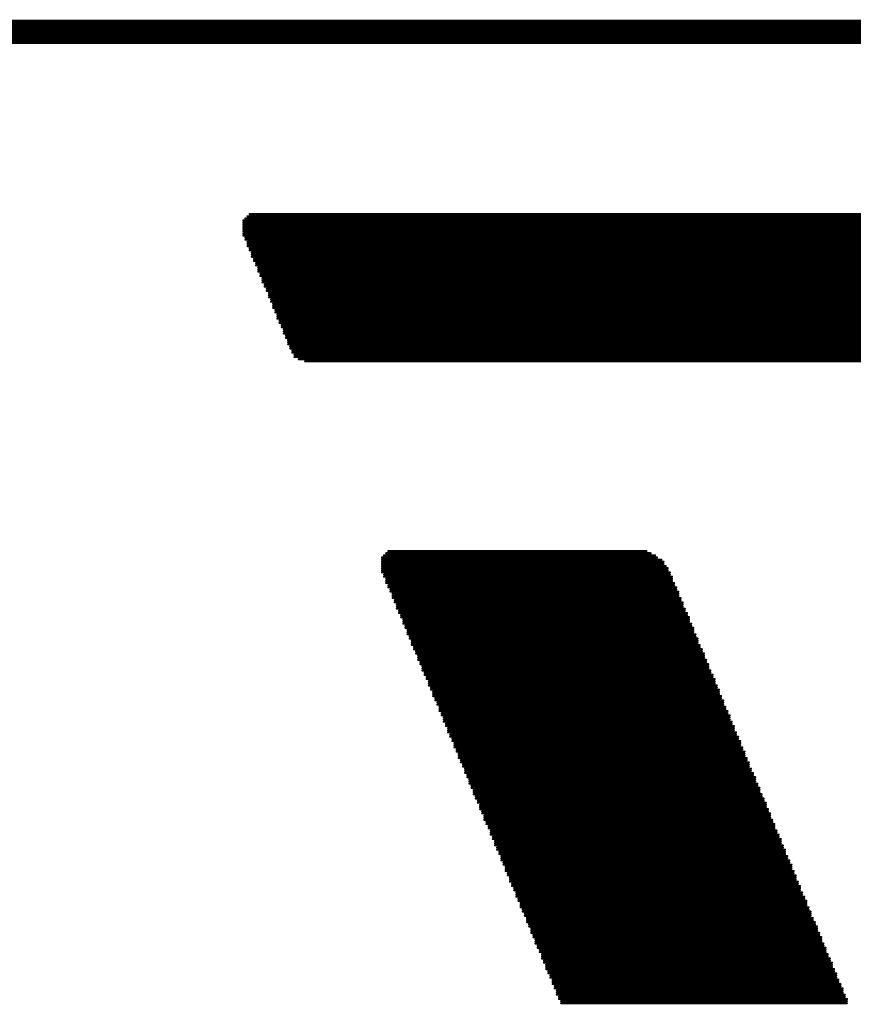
# Model space of a CAD drawing. Header units: millimetres. Extents: x 138 to 555, y 26 to 334.
# Tile 44 of 202: x 310.28 to 315.24, y 44 to 49.86. Entities that reach past the tile are written whole.
import ezdxf

# ---------------------------------------------------------------- set-up
doc = ezdxf.new("R2010")
doc.units = ezdxf.units.MM
doc.layers.add('Mechanical31', color=56, linetype='Continuous')
doc.layers.add('Mechanical32', color=56, linetype='Continuous')

# ---------------------------------------------------------------- blocks, each defined once
blk = doc.blocks.new('CARTOUCHE_STM_TOP_485')
at = {"layer": 'Mechanical31', "const_width": 0.12}
blk.add_lwpolyline([(0, 24), (121, 24)], dxfattribs=at)
blk = doc.blocks.new('CARTOUCHE_STM_BOTTOM_486')
at = {"layer": 'Mechanical32'}
for points, const_width in [([(0, 24), (121, 24)], 0.12), ([(107.6152, 22.8641), (116.3909, 22.8641)], 0.0127), ([(107.6279, 22.8768), (116.3401, 22.8768)], 0.0127), ([(107.6406, 22.8895), (116.2766, 22.8895)], 0.0127), ([(107.6533, 22.9022), (116.1877, 22.9022)], 0.0127), ([(107.6152, 22.8514), (116.4417, 22.8514)], 0.0127), ([(107.6152, 22.8387), (116.4798, 22.8387)], 0.0127), ([(107.6152, 22.826), (116.5179, 22.826)], 0.0127), ([(107.6152, 22.8133), (116.556, 22.8133)], 0.0127), ([(107.6152, 22.8006), (116.5814, 22.8006)], 0.0127), ([(107.6152, 22.7879), (116.6195, 22.7879)], 0.0127), ([(107.6152, 22.7752), (116.6449, 22.7752)], 0.0127), ([(107.6279, 22.7625), (116.6703, 22.7625)], 0.0127), ([(107.6279, 22.7498), (116.6957, 22.7498)], 0.0127), ([(107.6406, 22.7371), (116.7211, 22.7371)], 0.0127), ([(107.6406, 22.7244), (116.7465, 22.7244)], 0.0127), ([(107.6406, 22.7117), (116.7719, 22.7117)], 0.0127), ([(107.6533, 22.699), (116.7846, 22.699)], 0.0127), ([(107.6533, 22.6863), (116.81, 22.6863)], 0.0127), ([(107.666, 22.6736), (116.8354, 22.6736)], 0.0127), ([(107.666, 22.6609), (116.8481, 22.6609)], 0.0127), ([(107.666, 22.6482), (116.8735, 22.6482)], 0.0127), ([(107.6787, 22.6355), (116.8862, 22.6355)], 0.0127), ([(107.6787, 22.6228), (116.8989, 22.6228)], 0.0127), ([(107.6914, 22.6101), (116.9243, 22.6101)], 0.0127), ([(107.6914, 22.5974), (116.937, 22.5974)], 0.0127), ([(107.7041, 22.5847), (116.9497, 22.5847)], 0.0127), ([(107.7041, 22.572), (116.9751, 22.572)], 0.0127), ([(107.7041, 22.5593), (116.9878, 22.5593)], 0.0127), ([(107.7168, 22.5466), (117.0005, 22.5466)], 0.0127), ([(107.7168, 22.5339), (117.0132, 22.5339)], 0.0127), ([(107.7295, 22.5212), (117.0259, 22.5212)], 0.0127), ([(107.7295, 22.5085), (117.0386, 22.5085)], 0.0127), ([(107.7295, 22.4958), (117.064, 22.4958)], 0.0127), ([(107.7422, 22.4831), (117.0767, 22.4831)], 0.0127), ([(107.7422, 22.4704), (117.0894, 22.4704)], 0.0127), ([(107.7549, 22.4577), (117.1021, 22.4577)], 0.0127), ([(107.7549, 22.445), (117.1148, 22.445)], 0.0127), ([(107.7676, 22.4323), (117.1275, 22.4323)], 0.0127), ([(107.7676, 22.4196), (117.1275, 22.4196)], 0.0127), ([(107.7676, 22.4069), (117.1402, 22.4069)], 0.0127), ([(107.7803, 22.3942), (117.1529, 22.3942)], 0.0127), ([(107.7803, 22.3815), (117.1656, 22.3815)], 0.0127), ([(107.793, 22.3688), (117.1783, 22.3688)], 0.0127), ([(107.793, 22.3561), (117.191, 22.3561)], 0.0127), ([(107.793, 22.3434), (117.2037, 22.3434)], 0.0127), ([(107.8057, 22.3307), (117.2037, 22.3307)], 0.0127), ([(107.8057, 22.318), (117.2164, 22.318)], 0.0127), ([(107.8184, 22.3053), (117.2291, 22.3053)], 0.0127), ([(107.8184, 22.2926), (117.2418, 22.2926)], 0.0127), ([(107.8184, 22.2799), (117.2418, 22.2799)], 0.0127), ([(107.8311, 22.2672), (117.2545, 22.2672)], 0.0127), ([(107.8311, 22.2545), (117.2672, 22.2545)], 0.0127), ([(107.8438, 22.2418), (117.2799, 22.2418)], 0.0127), ([(107.8438, 22.2291), (117.2799, 22.2291)], 0.0127), ([(107.8565, 22.2164), (117.2926, 22.2164)], 0.0127), ([(107.8565, 22.2037), (117.3053, 22.2037)], 0.0127), ([(107.8565, 22.191), (117.3053, 22.191)], 0.0127), ([(107.8692, 22.1783), (117.318, 22.1783)], 0.0127), ([(107.8692, 22.1656), (117.318, 22.1656)], 0.0127), ([(107.8819, 22.1529), (117.3307, 22.1529)], 0.0127), ([(107.8819, 22.1402), (117.3434, 22.1402)], 0.0127), ([(107.8819, 22.1275), (117.3434, 22.1275)], 0.0127), ([(107.8946, 22.1148), (117.3561, 22.1148)], 0.0127), ([(107.8946, 22.1021), (117.3561, 22.1021)], 0.0127), ([(107.9073, 22.0894), (117.3688, 22.0894)], 0.0127), ([(107.9073, 22.0767), (117.3688, 22.0767)], 0.0127), ([(107.92, 22.064), (117.3815, 22.064)], 0.0127), ([(107.92, 22.0513), (117.3815, 22.0513)], 0.0127), ([(107.9454, 22.0386), (117.3942, 22.0386)], 0.0127), ([(107.9835, 22.0259), (117.3942, 22.0259)], 0.0127), ([(108.4534, 20.8702), (110.0663, 20.8702)], 0.0127), ([(108.4661, 20.8829), (110.0409, 20.8829)], 0.0127), ([(108.4788, 20.8956), (110.0155, 20.8956)], 0.0127), ([(108.4407, 20.8575), (110.079, 20.8575)], 0.0127), ([(108.4407, 20.8448), (110.1044, 20.8448)], 0.0127), ([(108.4407, 20.8321), (110.1171, 20.8321)], 0.0127), ([(108.4407, 20.8194), (110.1171, 20.8194)], 0.0127), ([(108.4407, 20.8067), (110.1298, 20.8067)], 0.0127), ([(108.4407, 20.794), (110.1425, 20.794)], 0.0127), ([(108.4407, 20.7813), (110.1425, 20.7813)], 0.0127), ([(108.4407, 20.7686), (110.1552, 20.7686)], 0.0127), ([(108.4534, 20.7559), (110.1552, 20.7559)], 0.0127), ([(108.4534, 20.7432), (110.1679, 20.7432)], 0.0127), ([(108.4661, 20.7305), (110.1679, 20.7305)], 0.0127), ([(108.4661, 20.7178), (110.1679, 20.7178)], 0.0127), ([(108.4661, 20.7051), (110.1806, 20.7051)], 0.0127), ([(108.4788, 20.6924), (110.1806, 20.6924)], 0.0127), ([(108.4788, 20.6797), (110.1933, 20.6797)], 0.0127), ([(108.4915, 20.667), (110.1933, 20.667)], 0.0127), ([(108.4915, 20.6543), (110.206, 20.6543)], 0.0127), ([(108.5042, 20.6416), (110.206, 20.6416)], 0.0127), ([(108.5042, 20.6289), (110.206, 20.6289)], 0.0127), ([(108.5042, 20.6162), (110.2187, 20.6162)], 0.0127), ([(108.5169, 20.6035), (110.2187, 20.6035)], 0.0127), ([(108.5169, 20.5908), (110.2314, 20.5908)], 0.0127), ([(108.5296, 20.5781), (110.2314, 20.5781)], 0.0127), ([(108.5296, 20.5654), (110.2314, 20.5654)], 0.0127), ([(108.5296, 20.5527), (110.2441, 20.5527)], 0.0127), ([(108.5423, 20.54), (110.2441, 20.54)], 0.0127), ([(108.5423, 20.5273), (110.2568, 20.5273)], 0.0127), ([(108.555, 20.5146), (110.2568, 20.5146)], 0.0127), ([(108.555, 20.5019), (110.2695, 20.5019)], 0.0127), ([(108.5677, 20.4892), (110.2695, 20.4892)], 0.0127), ([(108.5677, 20.4765), (110.2695, 20.4765)], 0.0127), ([(108.5677, 20.4638), (110.2822, 20.4638)], 0.0127), ([(108.5804, 20.4511), (110.2822, 20.4511)], 0.0127), ([(108.5804, 20.4384), (110.2949, 20.4384)], 0.0127), ([(108.5931, 20.4257), (110.2949, 20.4257)], 0.0127), ([(108.5931, 20.413), (110.2949, 20.413)], 0.0127), ([(108.5931, 20.4003), (110.3076, 20.4003)], 0.0127), ([(108.6058, 20.3876), (110.3076, 20.3876)], 0.0127), ([(108.6058, 20.3749), (110.3203, 20.3749)], 0.0127), ([(108.6185, 20.3622), (110.3203, 20.3622)], 0.0127), ([(108.6185, 20.3495), (110.3203, 20.3495)], 0.0127), ([(108.6185, 20.3368), (110.333, 20.3368)], 0.0127), ([(108.6312, 20.3241), (110.333, 20.3241)], 0.0127), ([(108.6312, 20.3114), (110.3457, 20.3114)], 0.0127), ([(108.6439, 20.2987), (110.3457, 20.2987)], 0.0127), ([(108.6439, 20.286), (110.3584, 20.286)], 0.0127), ([(108.6566, 20.2733), (110.3584, 20.2733)], 0.0127), ([(108.6566, 20.2606), (110.3584, 20.2606)], 0.0127), ([(108.6566, 20.2479), (110.3711, 20.2479)], 0.0127), ([(108.6693, 20.2352), (110.3711, 20.2352)], 0.0127), ([(108.6693, 20.2225), (110.3838, 20.2225)], 0.0127), ([(108.682, 20.2098), (110.3838, 20.2098)], 0.0127), ([(108.682, 20.1971), (110.3838, 20.1971)], 0.0127), ([(108.682, 20.1844), (110.3965, 20.1844)], 0.0127), ([(108.6947, 20.1717), (110.3965, 20.1717)], 0.0127), ([(108.6947, 20.159), (110.4092, 20.159)], 0.0127), ([(108.7074, 20.1463), (110.4092, 20.1463)], 0.0127), ([(108.7074, 20.1336), (110.4219, 20.1336)], 0.0127), ([(108.7201, 20.1209), (110.4219, 20.1209)], 0.0127), ([(108.7201, 20.1082), (110.4219, 20.1082)], 0.0127), ([(108.7201, 20.0955), (110.4346, 20.0955)], 0.0127), ([(108.7328, 20.0828), (110.4346, 20.0828)], 0.0127), ([(108.7328, 20.0701), (110.4473, 20.0701)], 0.0127), ([(108.7455, 20.0574), (110.4473, 20.0574)], 0.0127), ([(108.7455, 20.0447), (110.4473, 20.0447)], 0.0127), ([(108.7455, 20.032), (110.46, 20.032)], 0.0127), ([(108.7582, 20.0193), (110.46, 20.0193)], 0.0127), ([(108.7582, 20.0066), (110.4727, 20.0066)], 0.0127), ([(108.7709, 19.9939), (110.4727, 19.9939)], 0.0127), ([(108.7709, 19.9812), (110.4727, 19.9812)], 0.0127), ([(108.7836, 19.9685), (110.4854, 19.9685)], 0.0127), ([(108.7836, 19.9558), (110.4854, 19.9558)], 0.0127), ([(108.7836, 19.9431), (110.4981, 19.9431)], 0.0127), ([(108.7963, 19.9304), (110.4981, 19.9304)], 0.0127), ([(108.7963, 19.9177), (110.5108, 19.9177)], 0.0127), ([(108.809, 19.905), (110.5108, 19.905)], 0.0127), ([(108.809, 19.8923), (110.5108, 19.8923)], 0.0127), ([(108.809, 19.8796), (110.5235, 19.8796)], 0.0127), ([(108.8217, 19.8669), (110.5235, 19.8669)], 0.0127), ([(108.8217, 19.8542), (110.5362, 19.8542)], 0.0127), ([(108.8344, 19.8415), (110.5362, 19.8415)], 0.0127), ([(108.8344, 19.8288), (110.5362, 19.8288)], 0.0127), ([(108.8344, 19.8161), (110.5489, 19.8161)], 0.0127), ([(108.8471, 19.8034), (110.5489, 19.8034)], 0.0127), ([(108.8471, 19.7907), (110.5616, 19.7907)], 0.0127), ([(108.8598, 19.778), (110.5616, 19.778)], 0.0127), ([(108.8598, 19.7653), (110.5743, 19.7653)], 0.0127), ([(108.8725, 19.7526), (110.5743, 19.7526)], 0.0127), ([(108.8725, 19.7399), (110.5743, 19.7399)], 0.0127), ([(108.8725, 19.7272), (110.587, 19.7272)], 0.0127), ([(108.8852, 19.7145), (110.587, 19.7145)], 0.0127), ([(108.8852, 19.7018), (110.5997, 19.7018)], 0.0127), ([(108.8979, 19.6891), (110.5997, 19.6891)], 0.0127), ([(108.8979, 19.6764), (110.5997, 19.6764)], 0.0127), ([(108.8979, 19.6637), (110.6124, 19.6637)], 0.0127), ([(108.9106, 19.651), (110.6124, 19.651)], 0.0127), ([(108.9106, 19.6383), (110.6251, 19.6383)], 0.0127), ([(108.9233, 19.6256), (110.6251, 19.6256)], 0.0127), ([(108.9233, 19.6129), (110.6251, 19.6129)], 0.0127), ([(108.936, 19.6002), (110.6378, 19.6002)], 0.0127), ([(108.936, 19.5875), (110.6378, 19.5875)], 0.0127), ([(108.936, 19.5748), (110.6505, 19.5748)], 0.0127), ([(108.9487, 19.5621), (110.6505, 19.5621)], 0.0127), ([(108.9487, 19.5494), (110.6632, 19.5494)], 0.0127), ([(108.9614, 19.5367), (110.6632, 19.5367)], 0.0127), ([(108.9614, 19.524), (110.6632, 19.524)], 0.0127), ([(108.9614, 19.5113), (110.6759, 19.5113)], 0.0127), ([(108.9741, 19.4986), (110.6759, 19.4986)], 0.0127), ([(108.9741, 19.4859), (110.6886, 19.4859)], 0.0127), ([(108.9868, 19.4732), (110.6886, 19.4732)], 0.0127), ([(108.9868, 19.4605), (110.6886, 19.4605)], 0.0127), ([(108.9868, 19.4478), (110.7013, 19.4478)], 0.0127), ([(108.9995, 19.4351), (110.7013, 19.4351)], 0.0127), ([(108.9995, 19.4224), (110.714, 19.4224)], 0.0127), ([(109.0122, 19.4097), (110.714, 19.4097)], 0.0127), ([(109.0122, 19.397), (110.7267, 19.397)], 0.0127), ([(109.0249, 19.3843), (110.7267, 19.3843)], 0.0127), ([(109.0249, 19.3716), (110.7267, 19.3716)], 0.0127), ([(109.0249, 19.3589), (110.7394, 19.3589)], 0.0127), ([(109.0376, 19.3462), (110.7394, 19.3462)], 0.0127), ([(109.0376, 19.3335), (110.7521, 19.3335)], 0.0127), ([(109.0503, 19.3208), (110.7521, 19.3208)], 0.0127), ([(109.0503, 19.3081), (110.7521, 19.3081)], 0.0127), ([(109.0503, 19.2954), (110.7648, 19.2954)], 0.0127), ([(109.063, 19.2827), (110.7648, 19.2827)], 0.0127), ([(109.063, 19.27), (110.7775, 19.27)], 0.0127), ([(109.0757, 19.2573), (110.7775, 19.2573)], 0.0127), ([(109.0757, 19.2446), (110.7775, 19.2446)], 0.0127), ([(109.0884, 19.2319), (110.7902, 19.2319)], 0.0127), ([(109.0884, 19.2192), (110.7902, 19.2192)], 0.0127), ([(109.0884, 19.2065), (110.8029, 19.2065)], 0.0127), ([(109.1011, 19.1938), (110.8029, 19.1938)], 0.0127), ([(109.1011, 19.1811), (110.8156, 19.1811)], 0.0127), ([(109.1138, 19.1684), (110.8156, 19.1684)], 0.0127), ([(109.1138, 19.1557), (110.8156, 19.1557)], 0.0127), ([(109.1138, 19.143), (110.8283, 19.143)], 0.0127), ([(109.1265, 19.1303), (110.8283, 19.1303)], 0.0127), ([(109.1265, 19.1176), (110.841, 19.1176)], 0.0127), ([(109.1392, 19.1049), (110.841, 19.1049)], 0.0127), ([(109.1392, 19.0922), (110.841, 19.0922)], 0.0127), ([(109.1519, 19.0795), (110.8537, 19.0795)], 0.0127), ([(109.1519, 19.0668), (110.8537, 19.0668)], 0.0127), ([(109.1519, 19.0541), (110.8664, 19.0541)], 0.0127), ([(109.1646, 19.0414), (110.8664, 19.0414)], 0.0127), ([(109.1646, 19.0287), (110.8791, 19.0287)], 0.0127), ([(109.1773, 19.016), (110.8791, 19.016)], 0.0127), ([(109.1773, 19.0033), (110.8791, 19.0033)], 0.0127), ([(109.1773, 18.9906), (110.8918, 18.9906)], 0.0127), ([(109.19, 18.9779), (110.8918, 18.9779)], 0.0127), ([(109.19, 18.9652), (110.9045, 18.9652)], 0.0127), ([(109.2027, 18.9525), (110.9045, 18.9525)], 0.0127), ([(109.2027, 18.9398), (110.9045, 18.9398)], 0.0127), ([(109.2027, 18.9271), (110.9172, 18.9271)], 0.0127), ([(109.2154, 18.9144), (110.9172, 18.9144)], 0.0127), ([(109.2154, 18.9017), (110.9299, 18.9017)], 0.0127), ([(109.2281, 18.889), (110.9299, 18.889)], 0.0127), ([(109.2281, 18.8763), (110.9299, 18.8763)], 0.0127), ([(109.2408, 18.8636), (110.9426, 18.8636)], 0.0127), ([(109.2408, 18.8509), (110.9426, 18.8509)], 0.0127), ([(109.2408, 18.8382), (110.9553, 18.8382)], 0.0127), ([(109.2535, 18.8255), (110.9553, 18.8255)], 0.0127), ([(109.2535, 18.8128), (110.968, 18.8128)], 0.0127), ([(109.2662, 18.8001), (110.968, 18.8001)], 0.0127), ([(109.2662, 18.7874), (110.968, 18.7874)], 0.0127), ([(109.2662, 18.7747), (110.9807, 18.7747)], 0.0127), ([(109.2789, 18.762), (110.9807, 18.762)], 0.0127), ([(109.2789, 18.7493), (110.9934, 18.7493)], 0.0127), ([(109.2916, 18.7366), (110.9934, 18.7366)], 0.0127), ([(109.2916, 18.7239), (110.9934, 18.7239)], 0.0127), ([(109.3043, 18.7112), (111.0061, 18.7112)], 0.0127), ([(109.3043, 18.6985), (111.0061, 18.6985)], 0.0127), ([(109.3043, 18.6858), (111.0188, 18.6858)], 0.0127), ([(109.317, 18.6731), (111.0188, 18.6731)], 0.0127), ([(109.317, 18.6604), (111.0315, 18.6604)], 0.0127), ([(109.3297, 18.6477), (111.0315, 18.6477)], 0.0127), ([(109.3297, 18.635), (111.0315, 18.635)], 0.0127), ([(109.3297, 18.6223), (111.0442, 18.6223)], 0.0127), ([(109.3424, 18.6096), (111.0442, 18.6096)], 0.0127), ([(109.3424, 18.5969), (111.0569, 18.5969)], 0.0127), ([(109.3551, 18.5842), (111.0569, 18.5842)], 0.0127), ([(109.3551, 18.5715), (111.0569, 18.5715)], 0.0127), ([(109.3551, 18.5588), (111.0696, 18.5588)], 0.0127), ([(109.3678, 18.5461), (111.0696, 18.5461)], 0.0127), ([(109.3678, 18.5334), (111.0823, 18.5334)], 0.0127), ([(109.3805, 18.5207), (111.0823, 18.5207)], 0.0127), ([(109.3805, 18.508), (111.0823, 18.508)], 0.0127), ([(109.3932, 18.4953), (111.095, 18.4953)], 0.0127), ([(109.3932, 18.4826), (111.095, 18.4826)], 0.0127), ([(109.3932, 18.4699), (111.1077, 18.4699)], 0.0127), ([(109.4059, 18.4572), (111.1077, 18.4572)], 0.0127), ([(109.4059, 18.4445), (111.1204, 18.4445)], 0.0127), ([(109.4186, 18.4318), (111.1204, 18.4318)], 0.0127), ([(109.4186, 18.4191), (111.1204, 18.4191)], 0.0127), ([(109.4186, 18.4064), (111.1331, 18.4064)], 0.0127), ([(109.4313, 18.3937), (111.1331, 18.3937)], 0.0127), ([(109.4313, 18.381), (111.1458, 18.381)], 0.0127), ([(109.444, 18.3683), (111.1458, 18.3683)], 0.0127), ([(109.444, 18.3556), (111.1458, 18.3556)], 0.0127), ([(109.4567, 18.3429), (111.1585, 18.3429)], 0.0127), ([(109.4567, 18.3302), (111.1585, 18.3302)], 0.0127), ([(109.4567, 18.3175), (111.1712, 18.3175)], 0.0127), ([(109.4694, 18.3048), (111.1712, 18.3048)], 0.0127), ([(109.4694, 18.2921), (111.1839, 18.2921)], 0.0127), ([(109.4821, 18.2794), (111.1839, 18.2794)], 0.0127), ([(109.4821, 18.2667), (111.1839, 18.2667)], 0.0127), ([(109.4821, 18.254), (111.1966, 18.254)], 0.0127), ([(109.4948, 18.2413), (111.1966, 18.2413)], 0.0127), ([(109.4948, 18.2286), (111.2093, 18.2286)], 0.0127), ([(109.5075, 18.2159), (111.2093, 18.2159)], 0.0127), ([(109.5075, 18.2032), (111.2093, 18.2032)], 0.0127)]:
    blk.add_lwpolyline(points, dxfattribs=dict(at, const_width=const_width))
at = {"layer": 'Mechanical32', "const_width": 0.00635}
for points in [[(107.612, 22.8641, 1), (107.6184, 22.8641, 1)], [(107.6247, 22.8768, 1), (107.6311, 22.8768, 1)], [(107.6374, 22.8895, 1), (107.6438, 22.8895, 1)], [(107.6501, 22.9022, 1), (107.6565, 22.9022, 1)], [(107.612, 22.8514, 1), (107.6184, 22.8514, 1)], [(107.612, 22.8387, 1), (107.6184, 22.8387, 1)], [(107.612, 22.826, 1), (107.6184, 22.826, 1)], [(107.612, 22.8133, 1), (107.6184, 22.8133, 1)], [(107.612, 22.8006, 1), (107.6184, 22.8006, 1)], [(107.612, 22.7879, 1), (107.6184, 22.7879, 1)], [(107.612, 22.7752, 1), (107.6184, 22.7752, 1)], [(107.6247, 22.7625, 1), (107.6311, 22.7625, 1)], [(107.6247, 22.7498, 1), (107.6311, 22.7498, 1)], [(107.6374, 22.7371, 1), (107.6438, 22.7371, 1)], [(107.6374, 22.7244, 1), (107.6438, 22.7244, 1)], [(107.6374, 22.7117, 1), (107.6438, 22.7117, 1)], [(107.6501, 22.699, 1), (107.6565, 22.699, 1)], [(107.6501, 22.6863, 1), (107.6565, 22.6863, 1)], [(107.6628, 22.6736, 1), (107.6692, 22.6736, 1)], [(107.6628, 22.6609, 1), (107.6692, 22.6609, 1)], [(107.6628, 22.6482, 1), (107.6692, 22.6482, 1)], [(107.6755, 22.6355, 1), (107.6819, 22.6355, 1)], [(107.6755, 22.6228, 1), (107.6819, 22.6228, 1)], [(107.6882, 22.6101, 1), (107.6946, 22.6101, 1)], [(107.6882, 22.5974, 1), (107.6946, 22.5974, 1)], [(107.7009, 22.5847, 1), (107.7073, 22.5847, 1)], [(107.7009, 22.572, 1), (107.7073, 22.572, 1)], [(107.7009, 22.5593, 1), (107.7073, 22.5593, 1)], [(107.7136, 22.5466, 1), (107.72, 22.5466, 1)], [(107.7136, 22.5339, 1), (107.72, 22.5339, 1)], [(107.7263, 22.5212, 1), (107.7327, 22.5212, 1)], [(107.7263, 22.5085, 1), (107.7327, 22.5085, 1)], [(107.7263, 22.4958, 1), (107.7327, 22.4958, 1)], [(107.739, 22.4831, 1), (107.7454, 22.4831, 1)], [(107.739, 22.4704, 1), (107.7454, 22.4704, 1)], [(107.7517, 22.4577, 1), (107.7581, 22.4577, 1)], [(107.7517, 22.445, 1), (107.7581, 22.445, 1)], [(107.7644, 22.4323, 1), (107.7708, 22.4323, 1)], [(107.7644, 22.4196, 1), (107.7708, 22.4196, 1)], [(107.7644, 22.4069, 1), (107.7708, 22.4069, 1)], [(107.7771, 22.3942, 1), (107.7835, 22.3942, 1)], [(107.7771, 22.3815, 1), (107.7835, 22.3815, 1)], [(107.7898, 22.3688, 1), (107.7962, 22.3688, 1)], [(107.7898, 22.3561, 1), (107.7962, 22.3561, 1)], [(107.7898, 22.3434, 1), (107.7962, 22.3434, 1)], [(107.8025, 22.3307, 1), (107.8089, 22.3307, 1)], [(107.8025, 22.318, 1), (107.8089, 22.318, 1)], [(107.8152, 22.3053, 1), (107.8216, 22.3053, 1)], [(107.8152, 22.2926, 1), (107.8216, 22.2926, 1)], [(107.8152, 22.2799, 1), (107.8216, 22.2799, 1)], [(107.8279, 22.2672, 1), (107.8343, 22.2672, 1)], [(107.8279, 22.2545, 1), (107.8343, 22.2545, 1)], [(107.8406, 22.2418, 1), (107.847, 22.2418, 1)], [(107.8406, 22.2291, 1), (107.847, 22.2291, 1)], [(107.8533, 22.2164, 1), (107.8597, 22.2164, 1)], [(107.8533, 22.2037, 1), (107.8597, 22.2037, 1)], [(107.8533, 22.191, 1), (107.8597, 22.191, 1)], [(107.866, 22.1783, 1), (107.8724, 22.1783, 1)], [(107.866, 22.1656, 1), (107.8724, 22.1656, 1)], [(107.8787, 22.1529, 1), (107.8851, 22.1529, 1)], [(107.8787, 22.1402, 1), (107.8851, 22.1402, 1)], [(107.8787, 22.1275, 1), (107.8851, 22.1275, 1)], [(107.8914, 22.1148, 1), (107.8978, 22.1148, 1)], [(107.8914, 22.1021, 1), (107.8978, 22.1021, 1)], [(107.9041, 22.0894, 1), (107.9105, 22.0894, 1)], [(107.9041, 22.0767, 1), (107.9105, 22.0767, 1)], [(107.9168, 22.064, 1), (107.9232, 22.064, 1)], [(107.9168, 22.0513, 1), (107.9232, 22.0513, 1)], [(107.9422, 22.0386, 1), (107.9486, 22.0386, 1)], [(107.9803, 22.0259, 1), (107.9867, 22.0259, 1)], [(108.4502, 20.8702, 1), (108.4566, 20.8702, 1)], [(108.4629, 20.8829, 1), (108.4693, 20.8829, 1)], [(108.4756, 20.8956, 1), (108.482, 20.8956, 1)], [(110.0123, 20.8956, 1), (110.0187, 20.8956, 1)], [(110.0377, 20.8829, 1), (110.0441, 20.8829, 1)], [(110.0631, 20.8702, 1), (110.0695, 20.8702, 1)], [(108.4375, 20.8575, 1), (108.4439, 20.8575, 1)], [(108.4375, 20.8448, 1), (108.4439, 20.8448, 1)], [(108.4375, 20.8321, 1), (108.4439, 20.8321, 1)], [(108.4375, 20.8194, 1), (108.4439, 20.8194, 1)], [(110.0758, 20.8575, 1), (110.0822, 20.8575, 1)], [(110.1012, 20.8448, 1), (110.1076, 20.8448, 1)], [(110.1139, 20.8321, 1), (110.1203, 20.8321, 1)], [(110.1139, 20.8194, 1), (110.1203, 20.8194, 1)], [(108.4375, 20.8067, 1), (108.4439, 20.8067, 1)], [(108.4375, 20.794, 1), (108.4439, 20.794, 1)], [(108.4375, 20.7813, 1), (108.4439, 20.7813, 1)], [(108.4375, 20.7686, 1), (108.4439, 20.7686, 1)], [(108.4502, 20.7559, 1), (108.4566, 20.7559, 1)], [(110.1266, 20.8067, 1), (110.133, 20.8067, 1)], [(110.1393, 20.794, 1), (110.1457, 20.794, 1)], [(110.1393, 20.7813, 1), (110.1457, 20.7813, 1)], [(110.152, 20.7686, 1), (110.1584, 20.7686, 1)], [(110.152, 20.7559, 1), (110.1584, 20.7559, 1)], [(108.4502, 20.7432, 1), (108.4566, 20.7432, 1)], [(108.4629, 20.7305, 1), (108.4693, 20.7305, 1)], [(108.4629, 20.7178, 1), (108.4693, 20.7178, 1)], [(108.4629, 20.7051, 1), (108.4693, 20.7051, 1)], [(108.4756, 20.6924, 1), (108.482, 20.6924, 1)], [(110.1647, 20.7432, 1), (110.1711, 20.7432, 1)], [(110.1647, 20.7305, 1), (110.1711, 20.7305, 1)], [(110.1647, 20.7178, 1), (110.1711, 20.7178, 1)], [(110.1774, 20.7051, 1), (110.1838, 20.7051, 1)], [(110.1774, 20.6924, 1), (110.1838, 20.6924, 1)], [(108.4756, 20.6797, 1), (108.482, 20.6797, 1)], [(108.4883, 20.667, 1), (108.4947, 20.667, 1)], [(108.4883, 20.6543, 1), (108.4947, 20.6543, 1)], [(108.501, 20.6416, 1), (108.5074, 20.6416, 1)], [(110.1901, 20.6797, 1), (110.1965, 20.6797, 1)], [(110.1901, 20.667, 1), (110.1965, 20.667, 1)], [(110.2028, 20.6543, 1), (110.2092, 20.6543, 1)], [(110.2028, 20.6416, 1), (110.2092, 20.6416, 1)], [(108.501, 20.6289, 1), (108.5074, 20.6289, 1)], [(108.501, 20.6162, 1), (108.5074, 20.6162, 1)], [(108.5137, 20.6035, 1), (108.5201, 20.6035, 1)], [(108.5137, 20.5908, 1), (108.5201, 20.5908, 1)], [(108.5264, 20.5781, 1), (108.5328, 20.5781, 1)], [(110.2028, 20.6289, 1), (110.2092, 20.6289, 1)], [(110.2155, 20.6162, 1), (110.2219, 20.6162, 1)], [(110.2155, 20.6035, 1), (110.2219, 20.6035, 1)], [(110.2282, 20.5908, 1), (110.2346, 20.5908, 1)], [(110.2282, 20.5781, 1), (110.2346, 20.5781, 1)], [(108.5264, 20.5654, 1), (108.5328, 20.5654, 1)], [(108.5264, 20.5527, 1), (108.5328, 20.5527, 1)], [(108.5391, 20.54, 1), (108.5455, 20.54, 1)], [(108.5391, 20.5273, 1), (108.5455, 20.5273, 1)], [(110.2282, 20.5654, 1), (110.2346, 20.5654, 1)], [(110.2409, 20.5527, 1), (110.2473, 20.5527, 1)], [(110.2409, 20.54, 1), (110.2473, 20.54, 1)], [(110.2536, 20.5273, 1), (110.26, 20.5273, 1)], [(108.5518, 20.5146, 1), (108.5582, 20.5146, 1)], [(108.5518, 20.5019, 1), (108.5582, 20.5019, 1)], [(108.5645, 20.4892, 1), (108.5709, 20.4892, 1)], [(108.5645, 20.4765, 1), (108.5709, 20.4765, 1)], [(108.5645, 20.4638, 1), (108.5709, 20.4638, 1)], [(110.2536, 20.5146, 1), (110.26, 20.5146, 1)], [(110.2663, 20.5019, 1), (110.2727, 20.5019, 1)], [(110.2663, 20.4892, 1), (110.2727, 20.4892, 1)], [(110.2663, 20.4765, 1), (110.2727, 20.4765, 1)], [(110.279, 20.4638, 1), (110.2854, 20.4638, 1)], [(108.5772, 20.4511, 1), (108.5836, 20.4511, 1)], [(108.5772, 20.4384, 1), (108.5836, 20.4384, 1)], [(108.5899, 20.4257, 1), (108.5963, 20.4257, 1)], [(108.5899, 20.413, 1), (108.5963, 20.413, 1)], [(108.5899, 20.4003, 1), (108.5963, 20.4003, 1)], [(110.279, 20.4511, 1), (110.2854, 20.4511, 1)], [(110.2917, 20.4384, 1), (110.2981, 20.4384, 1)], [(110.2917, 20.4257, 1), (110.2981, 20.4257, 1)], [(110.2917, 20.413, 1), (110.2981, 20.413, 1)], [(110.3044, 20.4003, 1), (110.3108, 20.4003, 1)], [(108.6026, 20.3876, 1), (108.609, 20.3876, 1)], [(108.6026, 20.3749, 1), (108.609, 20.3749, 1)], [(108.6153, 20.3622, 1), (108.6217, 20.3622, 1)], [(108.6153, 20.3495, 1), (108.6217, 20.3495, 1)], [(110.3044, 20.3876, 1), (110.3108, 20.3876, 1)], [(110.3171, 20.3749, 1), (110.3235, 20.3749, 1)], [(110.3171, 20.3622, 1), (110.3235, 20.3622, 1)], [(110.3171, 20.3495, 1), (110.3235, 20.3495, 1)], [(108.6153, 20.3368, 1), (108.6217, 20.3368, 1)], [(108.628, 20.3241, 1), (108.6344, 20.3241, 1)], [(108.628, 20.3114, 1), (108.6344, 20.3114, 1)], [(108.6407, 20.2987, 1), (108.6471, 20.2987, 1)], [(108.6407, 20.286, 1), (108.6471, 20.286, 1)], [(110.3298, 20.3368, 1), (110.3362, 20.3368, 1)], [(110.3298, 20.3241, 1), (110.3362, 20.3241, 1)], [(110.3425, 20.3114, 1), (110.3489, 20.3114, 1)], [(110.3425, 20.2987, 1), (110.3489, 20.2987, 1)], [(110.3552, 20.286, 1), (110.3616, 20.286, 1)], [(108.6534, 20.2733, 1), (108.6598, 20.2733, 1)], [(108.6534, 20.2606, 1), (108.6598, 20.2606, 1)], [(108.6534, 20.2479, 1), (108.6598, 20.2479, 1)], [(108.6661, 20.2352, 1), (108.6725, 20.2352, 1)], [(108.6661, 20.2225, 1), (108.6725, 20.2225, 1)], [(110.3552, 20.2733, 1), (110.3616, 20.2733, 1)], [(110.3552, 20.2606, 1), (110.3616, 20.2606, 1)], [(110.3679, 20.2479, 1), (110.3743, 20.2479, 1)], [(110.3679, 20.2352, 1), (110.3743, 20.2352, 1)], [(110.3806, 20.2225, 1), (110.387, 20.2225, 1)], [(108.6788, 20.2098, 1), (108.6852, 20.2098, 1)], [(108.6788, 20.1971, 1), (108.6852, 20.1971, 1)], [(108.6788, 20.1844, 1), (108.6852, 20.1844, 1)], [(108.6915, 20.1717, 1), (108.6979, 20.1717, 1)], [(110.3806, 20.2098, 1), (110.387, 20.2098, 1)], [(110.3806, 20.1971, 1), (110.387, 20.1971, 1)], [(110.3933, 20.1844, 1), (110.3997, 20.1844, 1)], [(110.3933, 20.1717, 1), (110.3997, 20.1717, 1)], [(108.6915, 20.159, 1), (108.6979, 20.159, 1)], [(108.7042, 20.1463, 1), (108.7106, 20.1463, 1)], [(108.7042, 20.1336, 1), (108.7106, 20.1336, 1)], [(108.7169, 20.1209, 1), (108.7233, 20.1209, 1)], [(108.7169, 20.1082, 1), (108.7233, 20.1082, 1)], [(110.406, 20.159, 1), (110.4124, 20.159, 1)], [(110.406, 20.1463, 1), (110.4124, 20.1463, 1)], [(110.4187, 20.1336, 1), (110.4251, 20.1336, 1)], [(110.4187, 20.1209, 1), (110.4251, 20.1209, 1)], [(110.4187, 20.1082, 1), (110.4251, 20.1082, 1)], [(108.7169, 20.0955, 1), (108.7233, 20.0955, 1)], [(108.7296, 20.0828, 1), (108.736, 20.0828, 1)], [(108.7296, 20.0701, 1), (108.736, 20.0701, 1)], [(108.7423, 20.0574, 1), (108.7487, 20.0574, 1)], [(110.4314, 20.0955, 1), (110.4378, 20.0955, 1)], [(110.4314, 20.0828, 1), (110.4378, 20.0828, 1)], [(110.4441, 20.0701, 1), (110.4505, 20.0701, 1)], [(110.4441, 20.0574, 1), (110.4505, 20.0574, 1)], [(108.7423, 20.0447, 1), (108.7487, 20.0447, 1)], [(108.7423, 20.032, 1), (108.7487, 20.032, 1)], [(108.755, 20.0193, 1), (108.7614, 20.0193, 1)], [(108.755, 20.0066, 1), (108.7614, 20.0066, 1)], [(108.7677, 19.9939, 1), (108.7741, 19.9939, 1)], [(110.4441, 20.0447, 1), (110.4505, 20.0447, 1)], [(110.4568, 20.032, 1), (110.4632, 20.032, 1)], [(110.4568, 20.0193, 1), (110.4632, 20.0193, 1)], [(110.4695, 20.0066, 1), (110.4759, 20.0066, 1)], [(110.4695, 19.9939, 1), (110.4759, 19.9939, 1)], [(108.7677, 19.9812, 1), (108.7741, 19.9812, 1)], [(108.7804, 19.9685, 1), (108.7868, 19.9685, 1)], [(108.7804, 19.9558, 1), (108.7868, 19.9558, 1)], [(108.7804, 19.9431, 1), (108.7868, 19.9431, 1)], [(108.7931, 19.9304, 1), (108.7995, 19.9304, 1)], [(110.4695, 19.9812, 1), (110.4759, 19.9812, 1)], [(110.4822, 19.9685, 1), (110.4886, 19.9685, 1)], [(110.4822, 19.9558, 1), (110.4886, 19.9558, 1)], [(110.4949, 19.9431, 1), (110.5013, 19.9431, 1)], [(110.4949, 19.9304, 1), (110.5013, 19.9304, 1)], [(108.7931, 19.9177, 1), (108.7995, 19.9177, 1)], [(108.8058, 19.905, 1), (108.8122, 19.905, 1)], [(108.8058, 19.8923, 1), (108.8122, 19.8923, 1)], [(108.8058, 19.8796, 1), (108.8122, 19.8796, 1)], [(110.5076, 19.9177, 1), (110.514, 19.9177, 1)], [(110.5076, 19.905, 1), (110.514, 19.905, 1)], [(110.5076, 19.8923, 1), (110.514, 19.8923, 1)], [(110.5203, 19.8796, 1), (110.5267, 19.8796, 1)], [(108.8185, 19.8669, 1), (108.8249, 19.8669, 1)], [(108.8185, 19.8542, 1), (108.8249, 19.8542, 1)], [(108.8312, 19.8415, 1), (108.8376, 19.8415, 1)], [(108.8312, 19.8288, 1), (108.8376, 19.8288, 1)], [(108.8312, 19.8161, 1), (108.8376, 19.8161, 1)], [(110.5203, 19.8669, 1), (110.5267, 19.8669, 1)], [(110.533, 19.8542, 1), (110.5394, 19.8542, 1)], [(110.533, 19.8415, 1), (110.5394, 19.8415, 1)], [(110.533, 19.8288, 1), (110.5394, 19.8288, 1)], [(110.5457, 19.8161, 1), (110.5521, 19.8161, 1)], [(108.8439, 19.8034, 1), (108.8503, 19.8034, 1)], [(108.8439, 19.7907, 1), (108.8503, 19.7907, 1)], [(108.8566, 19.778, 1), (108.863, 19.778, 1)], [(108.8566, 19.7653, 1), (108.863, 19.7653, 1)], [(108.8693, 19.7526, 1), (108.8757, 19.7526, 1)], [(110.5457, 19.8034, 1), (110.5521, 19.8034, 1)], [(110.5584, 19.7907, 1), (110.5648, 19.7907, 1)], [(110.5584, 19.778, 1), (110.5648, 19.778, 1)], [(110.5711, 19.7653, 1), (110.5775, 19.7653, 1)], [(110.5711, 19.7526, 1), (110.5775, 19.7526, 1)], [(108.8693, 19.7399, 1), (108.8757, 19.7399, 1)], [(108.8693, 19.7272, 1), (108.8757, 19.7272, 1)], [(108.882, 19.7145, 1), (108.8884, 19.7145, 1)], [(108.882, 19.7018, 1), (108.8884, 19.7018, 1)], [(110.5711, 19.7399, 1), (110.5775, 19.7399, 1)], [(110.5838, 19.7272, 1), (110.5902, 19.7272, 1)], [(110.5838, 19.7145, 1), (110.5902, 19.7145, 1)], [(110.5965, 19.7018, 1), (110.6029, 19.7018, 1)], [(108.8947, 19.6891, 1), (108.9011, 19.6891, 1)], [(108.8947, 19.6764, 1), (108.9011, 19.6764, 1)], [(108.8947, 19.6637, 1), (108.9011, 19.6637, 1)], [(108.9074, 19.651, 1), (108.9138, 19.651, 1)], [(108.9074, 19.6383, 1), (108.9138, 19.6383, 1)], [(110.5965, 19.6891, 1), (110.6029, 19.6891, 1)], [(110.5965, 19.6764, 1), (110.6029, 19.6764, 1)], [(110.6092, 19.6637, 1), (110.6156, 19.6637, 1)], [(110.6092, 19.651, 1), (110.6156, 19.651, 1)], [(110.6219, 19.6383, 1), (110.6283, 19.6383, 1)], [(108.9201, 19.6256, 1), (108.9265, 19.6256, 1)], [(108.9201, 19.6129, 1), (108.9265, 19.6129, 1)], [(108.9328, 19.6002, 1), (108.9392, 19.6002, 1)], [(108.9328, 19.5875, 1), (108.9392, 19.5875, 1)], [(110.6219, 19.6256, 1), (110.6283, 19.6256, 1)], [(110.6219, 19.6129, 1), (110.6283, 19.6129, 1)], [(110.6346, 19.6002, 1), (110.641, 19.6002, 1)], [(110.6346, 19.5875, 1), (110.641, 19.5875, 1)], [(108.9328, 19.5748, 1), (108.9392, 19.5748, 1)], [(108.9455, 19.5621, 1), (108.9519, 19.5621, 1)], [(108.9455, 19.5494, 1), (108.9519, 19.5494, 1)], [(108.9582, 19.5367, 1), (108.9646, 19.5367, 1)], [(108.9582, 19.524, 1), (108.9646, 19.524, 1)], [(110.6473, 19.5748, 1), (110.6537, 19.5748, 1)], [(110.6473, 19.5621, 1), (110.6537, 19.5621, 1)], [(110.66, 19.5494, 1), (110.6664, 19.5494, 1)], [(110.66, 19.5367, 1), (110.6664, 19.5367, 1)], [(110.66, 19.524, 1), (110.6664, 19.524, 1)], [(108.9582, 19.5113, 1), (108.9646, 19.5113, 1)], [(108.9709, 19.4986, 1), (108.9773, 19.4986, 1)], [(108.9709, 19.4859, 1), (108.9773, 19.4859, 1)], [(108.9836, 19.4732, 1), (108.99, 19.4732, 1)], [(108.9836, 19.4605, 1), (108.99, 19.4605, 1)], [(110.6727, 19.5113, 1), (110.6791, 19.5113, 1)], [(110.6727, 19.4986, 1), (110.6791, 19.4986, 1)], [(110.6854, 19.4859, 1), (110.6918, 19.4859, 1)], [(110.6854, 19.4732, 1), (110.6918, 19.4732, 1)], [(110.6854, 19.4605, 1), (110.6918, 19.4605, 1)], [(108.9836, 19.4478, 1), (108.99, 19.4478, 1)], [(108.9963, 19.4351, 1), (109.0027, 19.4351, 1)], [(108.9963, 19.4224, 1), (109.0027, 19.4224, 1)], [(109.009, 19.4097, 1), (109.0154, 19.4097, 1)], [(110.6981, 19.4478, 1), (110.7045, 19.4478, 1)], [(110.6981, 19.4351, 1), (110.7045, 19.4351, 1)], [(110.7108, 19.4224, 1), (110.7172, 19.4224, 1)], [(110.7108, 19.4097, 1), (110.7172, 19.4097, 1)], [(109.009, 19.397, 1), (109.0154, 19.397, 1)], [(109.0217, 19.3843, 1), (109.0281, 19.3843, 1)], [(109.0217, 19.3716, 1), (109.0281, 19.3716, 1)], [(109.0217, 19.3589, 1), (109.0281, 19.3589, 1)], [(109.0344, 19.3462, 1), (109.0408, 19.3462, 1)], [(110.7235, 19.397, 1), (110.7299, 19.397, 1)], [(110.7235, 19.3843, 1), (110.7299, 19.3843, 1)], [(110.7235, 19.3716, 1), (110.7299, 19.3716, 1)], [(110.7362, 19.3589, 1), (110.7426, 19.3589, 1)], [(110.7362, 19.3462, 1), (110.7426, 19.3462, 1)], [(109.0344, 19.3335, 1), (109.0408, 19.3335, 1)], [(109.0471, 19.3208, 1), (109.0535, 19.3208, 1)], [(109.0471, 19.3081, 1), (109.0535, 19.3081, 1)], [(109.0471, 19.2954, 1), (109.0535, 19.2954, 1)], [(110.7489, 19.3335, 1), (110.7553, 19.3335, 1)], [(110.7489, 19.3208, 1), (110.7553, 19.3208, 1)], [(110.7489, 19.3081, 1), (110.7553, 19.3081, 1)], [(110.7616, 19.2954, 1), (110.768, 19.2954, 1)], [(109.0598, 19.2827, 1), (109.0662, 19.2827, 1)], [(109.0598, 19.27, 1), (109.0662, 19.27, 1)], [(109.0725, 19.2573, 1), (109.0789, 19.2573, 1)], [(109.0725, 19.2446, 1), (109.0789, 19.2446, 1)], [(109.0852, 19.2319, 1), (109.0916, 19.2319, 1)], [(110.7616, 19.2827, 1), (110.768, 19.2827, 1)], [(110.7743, 19.27, 1), (110.7807, 19.27, 1)], [(110.7743, 19.2573, 1), (110.7807, 19.2573, 1)], [(110.7743, 19.2446, 1), (110.7807, 19.2446, 1)], [(110.787, 19.2319, 1), (110.7934, 19.2319, 1)], [(109.0852, 19.2192, 1), (109.0916, 19.2192, 1)], [(109.0852, 19.2065, 1), (109.0916, 19.2065, 1)], [(109.0979, 19.1938, 1), (109.1043, 19.1938, 1)], [(109.0979, 19.1811, 1), (109.1043, 19.1811, 1)], [(109.1106, 19.1684, 1), (109.117, 19.1684, 1)], [(110.787, 19.2192, 1), (110.7934, 19.2192, 1)], [(110.7997, 19.2065, 1), (110.8061, 19.2065, 1)], [(110.7997, 19.1938, 1), (110.8061, 19.1938, 1)], [(110.8124, 19.1811, 1), (110.8188, 19.1811, 1)], [(110.8124, 19.1684, 1), (110.8188, 19.1684, 1)], [(109.1106, 19.1557, 1), (109.117, 19.1557, 1)], [(109.1106, 19.143, 1), (109.117, 19.143, 1)], [(109.1233, 19.1303, 1), (109.1297, 19.1303, 1)], [(109.1233, 19.1176, 1), (109.1297, 19.1176, 1)], [(110.8124, 19.1557, 1), (110.8188, 19.1557, 1)], [(110.8251, 19.143, 1), (110.8315, 19.143, 1)], [(110.8251, 19.1303, 1), (110.8315, 19.1303, 1)], [(110.8378, 19.1176, 1), (110.8442, 19.1176, 1)], [(109.136, 19.1049, 1), (109.1424, 19.1049, 1)], [(109.136, 19.0922, 1), (109.1424, 19.0922, 1)], [(109.1487, 19.0795, 1), (109.1551, 19.0795, 1)], [(109.1487, 19.0668, 1), (109.1551, 19.0668, 1)], [(109.1487, 19.0541, 1), (109.1551, 19.0541, 1)], [(110.8378, 19.1049, 1), (110.8442, 19.1049, 1)], [(110.8378, 19.0922, 1), (110.8442, 19.0922, 1)], [(110.8505, 19.0795, 1), (110.8569, 19.0795, 1)], [(110.8505, 19.0668, 1), (110.8569, 19.0668, 1)], [(110.8632, 19.0541, 1), (110.8696, 19.0541, 1)], [(109.1614, 19.0414, 1), (109.1678, 19.0414, 1)], [(109.1614, 19.0287, 1), (109.1678, 19.0287, 1)], [(109.1741, 19.016, 1), (109.1805, 19.016, 1)], [(109.1741, 19.0033, 1), (109.1805, 19.0033, 1)], [(109.1741, 18.9906, 1), (109.1805, 18.9906, 1)], [(110.8632, 19.0414, 1), (110.8696, 19.0414, 1)], [(110.8759, 19.0287, 1), (110.8823, 19.0287, 1)], [(110.8759, 19.016, 1), (110.8823, 19.016, 1)], [(110.8759, 19.0033, 1), (110.8823, 19.0033, 1)], [(110.8886, 18.9906, 1), (110.895, 18.9906, 1)], [(109.1868, 18.9779, 1), (109.1932, 18.9779, 1)], [(109.1868, 18.9652, 1), (109.1932, 18.9652, 1)], [(109.1995, 18.9525, 1), (109.2059, 18.9525, 1)], [(109.1995, 18.9398, 1), (109.2059, 18.9398, 1)], [(110.8886, 18.9779, 1), (110.895, 18.9779, 1)], [(110.9013, 18.9652, 1), (110.9077, 18.9652, 1)], [(110.9013, 18.9525, 1), (110.9077, 18.9525, 1)], [(110.9013, 18.9398, 1), (110.9077, 18.9398, 1)], [(109.1995, 18.9271, 1), (109.2059, 18.9271, 1)], [(109.2122, 18.9144, 1), (109.2186, 18.9144, 1)], [(109.2122, 18.9017, 1), (109.2186, 18.9017, 1)], [(109.2249, 18.889, 1), (109.2313, 18.889, 1)], [(109.2249, 18.8763, 1), (109.2313, 18.8763, 1)], [(110.914, 18.9271, 1), (110.9204, 18.9271, 1)], [(110.914, 18.9144, 1), (110.9204, 18.9144, 1)], [(110.9267, 18.9017, 1), (110.9331, 18.9017, 1)], [(110.9267, 18.889, 1), (110.9331, 18.889, 1)], [(110.9267, 18.8763, 1), (110.9331, 18.8763, 1)], [(109.2376, 18.8636, 1), (109.244, 18.8636, 1)], [(109.2376, 18.8509, 1), (109.244, 18.8509, 1)], [(109.2376, 18.8382, 1), (109.244, 18.8382, 1)], [(109.2503, 18.8255, 1), (109.2567, 18.8255, 1)], [(110.9394, 18.8636, 1), (110.9458, 18.8636, 1)], [(110.9394, 18.8509, 1), (110.9458, 18.8509, 1)], [(110.9521, 18.8382, 1), (110.9585, 18.8382, 1)], [(110.9521, 18.8255, 1), (110.9585, 18.8255, 1)], [(109.2503, 18.8128, 1), (109.2567, 18.8128, 1)], [(109.263, 18.8001, 1), (109.2694, 18.8001, 1)], [(109.263, 18.7874, 1), (109.2694, 18.7874, 1)], [(109.263, 18.7747, 1), (109.2694, 18.7747, 1)], [(109.2757, 18.762, 1), (109.2821, 18.762, 1)], [(110.9648, 18.8128, 1), (110.9712, 18.8128, 1)], [(110.9648, 18.8001, 1), (110.9712, 18.8001, 1)], [(110.9648, 18.7874, 1), (110.9712, 18.7874, 1)], [(110.9775, 18.7747, 1), (110.9839, 18.7747, 1)], [(110.9775, 18.762, 1), (110.9839, 18.762, 1)], [(109.2757, 18.7493, 1), (109.2821, 18.7493, 1)], [(109.2884, 18.7366, 1), (109.2948, 18.7366, 1)], [(109.2884, 18.7239, 1), (109.2948, 18.7239, 1)], [(109.3011, 18.7112, 1), (109.3075, 18.7112, 1)], [(109.3011, 18.6985, 1), (109.3075, 18.6985, 1)], [(110.9902, 18.7493, 1), (110.9966, 18.7493, 1)], [(110.9902, 18.7366, 1), (110.9966, 18.7366, 1)], [(110.9902, 18.7239, 1), (110.9966, 18.7239, 1)], [(111.0029, 18.7112, 1), (111.0093, 18.7112, 1)], [(111.0029, 18.6985, 1), (111.0093, 18.6985, 1)], [(109.3011, 18.6858, 1), (109.3075, 18.6858, 1)], [(109.3138, 18.6731, 1), (109.3202, 18.6731, 1)], [(109.3138, 18.6604, 1), (109.3202, 18.6604, 1)], [(109.3265, 18.6477, 1), (109.3329, 18.6477, 1)], [(111.0156, 18.6858, 1), (111.022, 18.6858, 1)], [(111.0156, 18.6731, 1), (111.022, 18.6731, 1)], [(111.0283, 18.6604, 1), (111.0347, 18.6604, 1)], [(111.0283, 18.6477, 1), (111.0347, 18.6477, 1)], [(109.3265, 18.635, 1), (109.3329, 18.635, 1)], [(109.3265, 18.6223, 1), (109.3329, 18.6223, 1)], [(109.3392, 18.6096, 1), (109.3456, 18.6096, 1)], [(109.3392, 18.5969, 1), (109.3456, 18.5969, 1)], [(109.3519, 18.5842, 1), (109.3583, 18.5842, 1)], [(111.0283, 18.635, 1), (111.0347, 18.635, 1)], [(111.041, 18.6223, 1), (111.0474, 18.6223, 1)], [(111.041, 18.6096, 1), (111.0474, 18.6096, 1)], [(111.0537, 18.5969, 1), (111.0601, 18.5969, 1)], [(111.0537, 18.5842, 1), (111.0601, 18.5842, 1)], [(109.3519, 18.5715, 1), (109.3583, 18.5715, 1)], [(109.3519, 18.5588, 1), (109.3583, 18.5588, 1)], [(109.3646, 18.5461, 1), (109.371, 18.5461, 1)], [(109.3646, 18.5334, 1), (109.371, 18.5334, 1)], [(111.0537, 18.5715, 1), (111.0601, 18.5715, 1)], [(111.0664, 18.5588, 1), (111.0728, 18.5588, 1)], [(111.0664, 18.5461, 1), (111.0728, 18.5461, 1)], [(111.0791, 18.5334, 1), (111.0855, 18.5334, 1)], [(109.3773, 18.5207, 1), (109.3837, 18.5207, 1)], [(109.3773, 18.508, 1), (109.3837, 18.508, 1)], [(109.39, 18.4953, 1), (109.3964, 18.4953, 1)], [(109.39, 18.4826, 1), (109.3964, 18.4826, 1)], [(109.39, 18.4699, 1), (109.3964, 18.4699, 1)], [(111.0791, 18.5207, 1), (111.0855, 18.5207, 1)], [(111.0791, 18.508, 1), (111.0855, 18.508, 1)], [(111.0918, 18.4953, 1), (111.0982, 18.4953, 1)], [(111.0918, 18.4826, 1), (111.0982, 18.4826, 1)], [(111.1045, 18.4699, 1), (111.1109, 18.4699, 1)], [(109.4027, 18.4572, 1), (109.4091, 18.4572, 1)], [(109.4027, 18.4445, 1), (109.4091, 18.4445, 1)], [(109.4154, 18.4318, 1), (109.4218, 18.4318, 1)], [(109.4154, 18.4191, 1), (109.4218, 18.4191, 1)], [(109.4154, 18.4064, 1), (109.4218, 18.4064, 1)], [(111.1045, 18.4572, 1), (111.1109, 18.4572, 1)], [(111.1172, 18.4445, 1), (111.1236, 18.4445, 1)], [(111.1172, 18.4318, 1), (111.1236, 18.4318, 1)], [(111.1172, 18.4191, 1), (111.1236, 18.4191, 1)], [(111.1299, 18.4064, 1), (111.1363, 18.4064, 1)], [(109.4281, 18.3937, 1), (109.4345, 18.3937, 1)], [(109.4281, 18.381, 1), (109.4345, 18.381, 1)], [(109.4408, 18.3683, 1), (109.4472, 18.3683, 1)], [(109.4408, 18.3556, 1), (109.4472, 18.3556, 1)], [(111.1299, 18.3937, 1), (111.1363, 18.3937, 1)], [(111.1426, 18.381, 1), (111.149, 18.381, 1)], [(111.1426, 18.3683, 1), (111.149, 18.3683, 1)], [(111.1426, 18.3556, 1), (111.149, 18.3556, 1)], [(109.4535, 18.3429, 1), (109.4599, 18.3429, 1)], [(109.4535, 18.3302, 1), (109.4599, 18.3302, 1)], [(109.4535, 18.3175, 1), (109.4599, 18.3175, 1)], [(109.4662, 18.3048, 1), (109.4726, 18.3048, 1)], [(109.4662, 18.2921, 1), (109.4726, 18.2921, 1)], [(111.1553, 18.3429, 1), (111.1617, 18.3429, 1)], [(111.1553, 18.3302, 1), (111.1617, 18.3302, 1)], [(111.168, 18.3175, 1), (111.1744, 18.3175, 1)], [(111.168, 18.3048, 1), (111.1744, 18.3048, 1)], [(111.1807, 18.2921, 1), (111.1871, 18.2921, 1)], [(109.4789, 18.2794, 1), (109.4853, 18.2794, 1)], [(109.4789, 18.2667, 1), (109.4853, 18.2667, 1)], [(109.4789, 18.254, 1), (109.4853, 18.254, 1)], [(109.4916, 18.2413, 1), (109.498, 18.2413, 1)], [(109.4916, 18.2286, 1), (109.498, 18.2286, 1)], [(111.1807, 18.2794, 1), (111.1871, 18.2794, 1)], [(111.1807, 18.2667, 1), (111.1871, 18.2667, 1)], [(111.1934, 18.254, 1), (111.1998, 18.254, 1)], [(111.1934, 18.2413, 1), (111.1998, 18.2413, 1)], [(111.2061, 18.2286, 1), (111.2125, 18.2286, 1)], [(109.5043, 18.2159, 1), (109.5107, 18.2159, 1)], [(109.5043, 18.2032, 1), (109.5107, 18.2032, 1)], [(111.2061, 18.2159, 1), (111.2125, 18.2159, 1)], [(111.2061, 18.2032, 1), (111.2125, 18.2032, 1)]]:
    blk.add_lwpolyline(points, format="xyb", close=True, dxfattribs=at)

msp = doc.modelspace()

# ---------------------------------------------------------------- block references
for name, p in [('CARTOUCHE_STM_TOP_485', (203.9179, 25.7791)), ('CARTOUCHE_STM_BOTTOM_486', (203.9929, 25.8041))]:
    msp.add_blockref(name, p)

doc.saveas('drawing.dxf')
